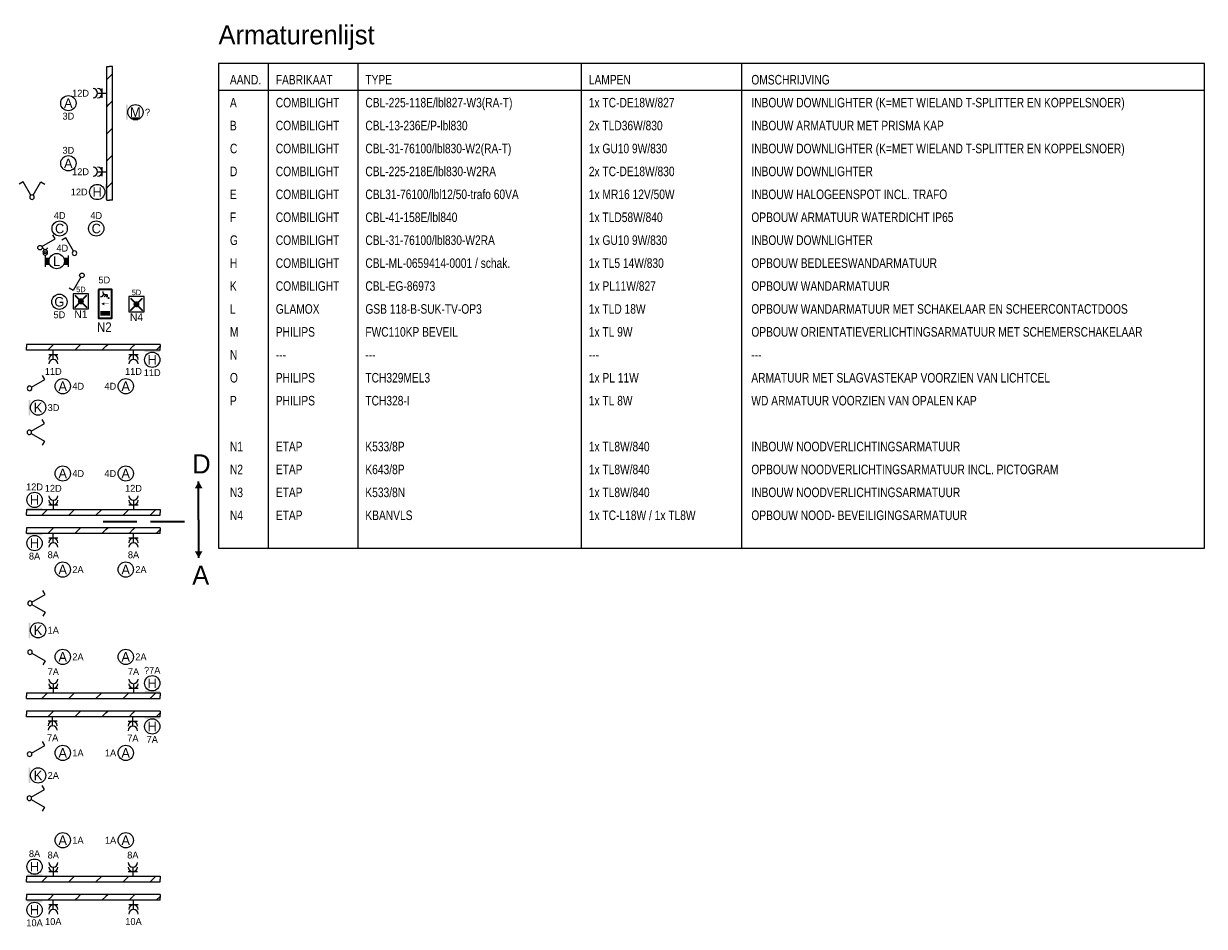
# Model space of a CAD drawing. Header units: millimetres. Extents: x 2866 to 82825, y 5804 to 55791.
# Tile 28 of 28: x 51922 to 82825, y 30932 to 54563. Entities that reach past the tile are written whole.
import ezdxf
from ezdxf.enums import TextEntityAlignment as Align

# ---------------------------------------------------------------- set-up
doc = ezdxf.new("R2010")
doc.units = ezdxf.units.MM
doc.linetypes.add('DGN Style 3', pattern=[1239.87276, 885.6234, -354.24936])
for name, color, linetype, lineweight in [('Level 14', 1, 'Continuous', 0), ('Level 16', 1, 'Continuous', 0), ('Level 18', 1, 'Continuous', 0), ('Level 19', 1, 'Continuous', 0), ('Level 20', 1, 'Continuous', 0), ('Level 22', 1, 'Continuous', 0), ('Level 54', 1, 'Continuous', 0)]:
    doc.layers.add(name, color=color, linetype=linetype, lineweight=lineweight)
doc.styles.add('Style-BLOCK_OUTLINE', font='BLOCK_OUTLINE.shx')
doc.styles.add('Style-ENGINEERING', font='ENGINEERING.shx')
doc.styles.add('Style-WORKING', font='WORKING.shx')

# ---------------------------------------------------------------- blocks, each defined once
blk = doc.blocks.new('EA9')
at = {"layer": 'Level 18', "color": 3, "linetype": 'Continuous', "lineweight": 25}
blk.add_circle((0, -2.5), 2, dxfattribs=at)
blk.add_solid([(-2, -0.5), (2, -0.5), (-2, 0), (2, 0)], dxfattribs=at)
at = {"layer": 'Level 18', "color": 1, "linetype": 'Continuous', "lineweight": 18, "style": 'Style-WORKING'}
blk.add_attdef('EA9_894', text='', height=1.8, dxfattribs=at).set_placement((-1.9, -2.5), align=Align.MIDDLE_RIGHT)
at = {"layer": 'Level 18', "color": 2, "linetype": 'Continuous', "lineweight": 18, "style": 'Style-WORKING'}
blk.add_attdef('EA9_893', text='', height=2.5, dxfattribs=at).set_placement((-0.02, -2.5), align=Align.MIDDLE_CENTER)
at = {"layer": 'Level 18', "color": 1, "linetype": 'Continuous', "lineweight": 18, "style": 'Style-WORKING'}
blk.add_attdef('EA9_895', text='', height=1.8, dxfattribs=at).set_placement((2.5, -2.5), align=Align.MIDDLE_LEFT)
blk.add_attdef('EA9_896', text='', height=1.8, dxfattribs=at).set_placement((0, -5), align=Align.TOP_CENTER)
blk = doc.blocks.new('EA8')
at = {"layer": 'Level 18', "color": 3, "linetype": 'Continuous', "lineweight": 25}
blk.add_circle((2.5, 0), 2, dxfattribs=at)
blk.add_solid([(0.5, -2), (0.5, 2), (0, -2), (0, 2)], dxfattribs=at)
at = {"layer": 'Level 18', "color": 1, "linetype": 'Continuous', "lineweight": 18, "style": 'Style-WORKING'}
blk.add_attdef('EA8_880', text='', height=1.8, dxfattribs=at).set_placement((2.8, 2.5), align=Align.CENTER)
at = {"layer": 'Level 18', "color": 2, "linetype": 'Continuous', "lineweight": 18, "style": 'Style-WORKING'}
blk.add_attdef('EA8_879', text='', height=2.5, dxfattribs=at).set_placement((2.48, 0), align=Align.MIDDLE_CENTER)
at = {"layer": 'Level 18', "color": 1, "linetype": 'Continuous', "lineweight": 18, "style": 'Style-WORKING'}
blk.add_attdef('EA8_882', text='', height=1.8, dxfattribs=at).set_placement((5, 0), align=Align.MIDDLE_LEFT)
blk.add_attdef('EA8_881', text='', height=1.8, dxfattribs=at).set_placement((2.8, -2.5), align=Align.TOP_CENTER)
blk = doc.blocks.new('EA6')
at = {"layer": 'Level 18', "color": 3, "linetype": 'Continuous', "lineweight": 25}
blk.add_circle((0, 2.5), 2, dxfattribs=at)
blk.add_solid([(-2, 0), (2, 0), (-2, 0.5), (2, 0.5)], dxfattribs=at)
at = {"layer": 'Level 18', "color": 1, "linetype": 'Continuous', "lineweight": 18, "style": 'Style-WORKING'}
blk.add_attdef('EA6_887', text='', height=1.8, dxfattribs=at).set_placement((0, 5), align=Align.CENTER)
blk.add_attdef('EA6_888', text='', height=1.8, dxfattribs=at).set_placement((-1.9, 2.5), align=Align.MIDDLE_RIGHT)
at = {"layer": 'Level 18', "color": 2, "linetype": 'Continuous', "lineweight": 18, "style": 'Style-WORKING'}
blk.add_attdef('EA6_886', text='', height=2.5, dxfattribs=at).set_placement((-0.02, 2.5), align=Align.MIDDLE_CENTER)
at = {"layer": 'Level 18', "color": 1, "linetype": 'Continuous', "lineweight": 18, "style": 'Style-WORKING'}
blk.add_attdef('EA6_889', text='', height=1.8, dxfattribs=at).set_placement((2.5, 2.5), align=Align.MIDDLE_LEFT)
blk = doc.blocks.new('EA7')
at = {"layer": 'Level 18', "color": 3, "linetype": 'Continuous', "lineweight": 25}
blk.add_circle((-2.5, 0), 2, dxfattribs=at)
blk.add_solid([(0, -2), (0, 2), (-0.5, -2), (-0.5, 2)], dxfattribs=at)
at = {"layer": 'Level 18', "color": 1, "linetype": 'Continuous', "lineweight": 18, "style": 'Style-WORKING'}
blk.add_attdef('EA7_1076', text='', height=1.8, dxfattribs=at).set_placement((-2.2, 2.5), align=Align.CENTER)
blk.add_attdef('EA7_1077', text='', height=1.8, dxfattribs=at).set_placement((-5, 0), align=Align.MIDDLE_RIGHT)
at = {"layer": 'Level 18', "color": 2, "linetype": 'Continuous', "lineweight": 18, "style": 'Style-WORKING'}
blk.add_attdef('EA7_1075', text='', height=2.5, dxfattribs=at).set_placement((-2.52, 0), align=Align.MIDDLE_CENTER)
at = {"layer": 'Level 18', "color": 1, "linetype": 'Continuous', "lineweight": 18, "style": 'Style-WORKING'}
blk.add_attdef('EA7_1078', text='', height=1.8, dxfattribs=at).set_placement((-2.2, -2.5), align=Align.TOP_CENTER)
blk = doc.blocks.new('EC6')
at = {"layer": 'Level 18', "color": 3, "linetype": 'Continuous', "lineweight": 25}
blk.add_circle((0, 0), 2, dxfattribs=at)
at = {"layer": 'Level 18', "color": 1, "linetype": 'Continuous', "lineweight": 18, "style": 'Style-WORKING'}
blk.add_attdef('EC6_900', text='', height=1.8, dxfattribs=at).set_placement((0.3, 2.5), align=Align.CENTER)
blk.add_attdef('EC6_901', text='', height=1.8, dxfattribs=at).set_placement((-1.9, 0), align=Align.MIDDLE_RIGHT)
at = {"layer": 'Level 18', "color": 2, "linetype": 'Continuous', "lineweight": 18, "style": 'Style-WORKING'}
blk.add_attdef('EC6_899', text='', height=2.5, dxfattribs=at).set_placement((-0.02, 0), align=Align.MIDDLE_CENTER)
at = {"layer": 'Level 18', "color": 1, "linetype": 'Continuous', "lineweight": 18, "style": 'Style-WORKING'}
blk.add_attdef('EC6_903', text='', height=1.8, dxfattribs=at).set_placement((2.5, 0), align=Align.MIDDLE_LEFT)
blk.add_attdef('EC6_902', text='', height=1.8, dxfattribs=at).set_placement((0.3, -2.5), align=Align.TOP_CENTER)
blk = doc.blocks.new('EG6')
at = {"layer": 'Level 20', "linetype": 'Continuous', "lineweight": 25}
h = blk.add_hatch(color=2, dxfattribs=at)
edge = h.paths.add_edge_path()
edge.add_arc((-1.50245, 2.62016), 0.28125, 0, 360)
at = {"layer": 'Level 20', "color": 2, "linetype": 'Continuous', "lineweight": 25}
for p, q in [((-3.25, 1.12), (-2.88, 1.12)), ((-2.88, 1.12), (-1.75, 2.25)), ((-1.88, 0.9), (-2.5, 1.5)), ((-2.38, 2.25), (-1.75, 2.25)), ((-2.38, 2.25), (-2.38, 1.62)), ((-1.8, 1.45), (-2.15, 1.85)), ((-1.88, 0.5), (-1.88, 0.9))]:
    blk.add_line(p, q, dxfattribs=at)
at = {"layer": 'Level 20', "color": 4, "linetype": 'Continuous', "lineweight": 35, "flags": 128}
blk.add_lwpolyline([(-3.75, 0), (3.75, 0), (3.75, 2), (3.75, 3.5), (-3.75, 3.5), (-3.75, 0)], close=True, dxfattribs=at)
at = {"layer": 'Level 20', "color": 3, "linetype": 'Continuous', "lineweight": 25, "extrusion": (0, 0, -1)}
blk.add_solid([(0, 0.75), (-0.38, 1.5), (0.38, 1.5)], dxfattribs=at)
at = {"layer": 'Level 20', "color": 3, "linetype": 'Continuous', "lineweight": 25}
for points in [[(0.05, 2.75), (0.05, 1.5), (-0.05, 2.75), (-0.05, 1.5)], [(1.88, 3), (3.12, 3), (1.88, 0.5), (3.12, 0.5)]]:
    blk.add_solid(points, dxfattribs=at)
at = {"layer": 'Level 20', "color": 2, "linetype": 'Continuous', "lineweight": 18, "style": 'Style-WORKING', "width": 0.899993}
for tag, rotation, p in [('EG6_2339', 90, (1.25, 6.2701)), ('EG6_2336', 270, (-1.11, 5.5301)), ('EG6_2326', 270, (-7.22, 1.50512)), ('EG6_2334', 90, (-4.85, 1.8701)), ('EG6_2321', 270, (4.98, 1.1301)), ('EG6_2331', 90, (7.35, 1.8701)), ('EG6_2328', 270, (-1.5, -2.7699)), ('EG6_2330', 90, (1.25, -2.0299))]:
    blk.add_attdef(tag, text='', height=2.50002, rotation=rotation, dxfattribs=at).set_placement(p, align=Align.CENTER)
at = {"layer": 'Level 20', "color": 1, "linetype": 'Continuous', "lineweight": 0, "style": 'Style-WORKING'}
for tag, rotation, p in [('EG6_2337', 90, (0.75, 5.9501)), ('EG6_2340', 270, (-0.61, 5.3501)), ('EG6_2327', 90, (-5.35, 1.8001)), ('EG6_2333', 270, (-6.72, 1.2001)), ('EG6_2322', 90, (6.85, 1.8001)), ('EG6_2332', 270, (5.48, 1.50012)), ('EG6_2324', 90, (0.75, -2.0999)), ('EG6_2329', 270, (-1, -2.6999))]:
    blk.add_attdef(tag, text='', height=1.8, rotation=rotation, dxfattribs=at).set_placement(p, align=Align.CENTER)
at = {"layer": 'Level 20', "color": 2, "linetype": 'Continuous', "lineweight": 18, "style": 'Style-WORKING', "width": 0.900036}
blk.add_attdef('EG6_2335', text='', height=2.4999, dxfattribs=at).set_placement((0.37, 4.5001), align=Align.CENTER)
at = {"layer": 'Level 20', "color": 1, "linetype": 'Continuous', "lineweight": 0, "style": 'Style-WORKING', "width": 0.9}
for tag, p in [('EG6_2338', (0.27, 4.5001)), ('EG6_2323', (0.27, -2.7999))]:
    blk.add_attdef(tag, text='', height=1.8, dxfattribs=at).set_placement(p, align=Align.CENTER)
at = {"layer": 'Level 20', "color": 2, "linetype": 'Continuous', "lineweight": 18, "style": 'Style-WORKING', "width": 0.900036}
for tag, p in [('EG6_2318', (-4, 2.00005)), ('EG6_2317', (9.25, 2.00005))]:
    blk.add_attdef(tag, text='', height=2.4999, dxfattribs=at).set_placement(p, align=Align.MIDDLE_RIGHT)
at = {"layer": 'Level 20', "color": 1, "linetype": 'Continuous', "lineweight": 0, "style": 'Style-WORKING', "width": 0.9}
blk.add_attdef('EG6_2325', text='', height=1.8, dxfattribs=at).set_placement((-4.21, 1.1001), align=Align.RIGHT)
at = {"layer": 'Level 20', "color": 1, "linetype": 'Continuous', "lineweight": 0, "style": 'Style-WORKING'}
blk.add_attdef('EG6_2320', (4.75, 1.1001), '', height=1.8, dxfattribs=at)
at = {"layer": 'Level 20', "color": 2, "linetype": 'Continuous', "lineweight": 18, "style": 'Style-WORKING', "width": 0.900036}
blk.add_attdef('EG6_2319', text='', height=2.4999, dxfattribs=at).set_placement((0.37, -1), align=Align.TOP_CENTER)
blk = doc.blocks.new('EL6_2')
at = {"layer": 'Level 16', "color": 3, "linetype": 'Continuous', "lineweight": 25}
for p, q in [((2.4, 0), (0, 0)), ((1.2, 1.2), (1.2, -1.2))]:
    blk.add_line(p, q, dxfattribs=at)
for centre in [(2.4, 0), (3.6, 0)]:
    blk.add_arc(centre, 1.2, 90, 270, dxfattribs=at)
at = {"layer": 'Level 16', "color": 2, "linetype": 'Continuous', "lineweight": 18, "style": 'Style-WORKING'}
blk.add_attdef('EL6_2_6265', text='', height=1.8, rotation=270, dxfattribs=at).set_placement((4.66, -0.3), align=Align.CENTER)
blk.add_attdef('EL6_2_6266', text='', height=1.8, rotation=90, dxfattribs=at).set_placement((4.66, 0), align=Align.TOP_CENTER)
blk.add_attdef('EL6_2_6268', text='', height=1.8, rotation=180, dxfattribs=at).set_placement((4.06, 0), align=Align.MIDDLE_RIGHT)
blk.add_attdef('EL6_2_6267', text='', height=1.8, dxfattribs=at).set_placement((4.66, 0), align=Align.MIDDLE_LEFT)
blk = doc.blocks.new('*U19')
at = {"layer": 'Level 18', "color": 3, "linetype": 'Continuous', "lineweight": 0, "extrusion": (0, 0, -1)}
for centre in [(-0.01, 0), (-1.01, 0)]:
    blk.add_circle(centre, 1, dxfattribs=at)
at = {"layer": 'Level 18', "color": 3, "linetype": 'Continuous', "lineweight": 0}
blk.add_arc((-1.99, 0), 1, 270.00631, 89.99369, dxfattribs=at)
blk = doc.blocks.new('EA0_1')
at = {"layer": 'Level 18', "color": 3, "linetype": 'Continuous', "lineweight": 25}
for p, q in [((-3, 1.5), (-3, -1.5)), ((-3, 0.8), (-1.82, 0.8)), ((-3, 0.6), (-1.9, 0.6)), ((-3, 0.4), (-1.95, 0.4)), ((-3, 0.2), (-2, 0.2)), ((-3, 0), (-2, 0)), ((1.82, 0.8), (3, 0.8)), ((1.9, 0.6), (3, 0.6)), ((1.95, 0.4), (3, 0.4)), ((2, 0.2), (3, 0.2)), ((2, 0), (3, 0)), ((3, 1.5), (3, -1.5)), ((-3, -0.2), (-2, -0.2)), ((-3, -0.4), (-1.95, -0.4)), ((-3, -0.6), (-1.9, -0.6)), ((-3, -0.8), (-1.82, -0.8)), ((1.82, -0.8), (3, -0.8)), ((1.9, -0.6), (3, -0.6)), ((1.95, -0.4), (3, -0.4)), ((2, -0.2), (3, -0.2))]:
    blk.add_line(p, q, dxfattribs=at)
blk.add_circle((0, -0.005), 2, dxfattribs=at)
at = {"layer": 'Level 18', "color": 1, "linetype": 'Continuous', "lineweight": 0, "style": 'Style-WORKING'}
blk.add_attdef('EA0_1_6177', text='', height=1.8, dxfattribs=at).set_placement((3.6, 2.5), align=Align.RIGHT)
blk.add_attdef('EA0_1_6178', (-3, 2.5), '', height=1.8, dxfattribs=at)
at = {"layer": 'Level 18', "color": 2, "linetype": 'Continuous', "lineweight": 18, "style": 'Style-WORKING'}
blk.add_attdef('EA0_1_6176', text='', height=2.4999, dxfattribs=at).set_placement((-0.02149, -0.01005), align=Align.MIDDLE_CENTER)
at = {"layer": 'Level 18', "color": 1, "linetype": 'Continuous', "lineweight": 0, "style": 'Style-WORKING'}
blk.add_attdef('EA0_1_6180', text='', height=1.8, dxfattribs=at).set_placement((3.6, -2.5), align=Align.TOP_RIGHT)
blk.add_attdef('EA0_1_6179', text='', height=1.8, dxfattribs=at).set_placement((-3, -2.5), align=Align.TOP_LEFT)
blk = doc.blocks.new('EH0')
at = {"layer": 'Level 19', "color": 3, "linetype": 'Continuous', "lineweight": 25}
for p, q in [((0.3, 0.5), (2.3, 3.98)), ((2.3, 3.98), (3.34, 3.38))]:
    blk.add_line(p, q, dxfattribs=at)
blk.add_circle((-0.005, 0), 0.6, dxfattribs=at)
at = {"layer": 'Level 19', "color": 1, "linetype": 'Continuous', "lineweight": 0, "style": 'Style-WORKING'}
blk.add_attdef('EH0_6284', text='', height=1.8, rotation=270, dxfattribs=at).set_placement((2.42, 4.4), align=Align.MIDDLE_RIGHT)
blk.add_attdef('EH0_6285', text='', height=1.8, rotation=90, dxfattribs=at).set_placement((2.42, 5), align=Align.MIDDLE_LEFT)
blk.add_attdef('EH0_6286', text='', height=1.8, rotation=180, dxfattribs=at).set_placement((2.12, 4.5), align=Align.TOP_CENTER)
blk.add_attdef('EH0_6283', text='', height=1.8, dxfattribs=at).set_placement((2.72, 4.5), align=Align.CENTER)
blk = doc.blocks.new('EH6')
at = {"layer": 'Level 19', "color": 3, "linetype": 'Continuous', "lineweight": 25}
for p, q in [((-2.3, 3.98), (-3.34, 3.38)), ((-0.3, 0.5), (-2.3, 3.98)), ((0.3, 0.5), (2.3, 3.98)), ((2.3, 3.98), (3.36, 3.38))]:
    blk.add_line(p, q, dxfattribs=at)
blk.add_circle((0.005, 0), 0.6, dxfattribs=at)
at = {"layer": 'Level 19', "color": 1, "linetype": 'Continuous', "lineweight": 0, "style": 'Style-WORKING'}
for tag, p in [('EH6_6298', (-2.42, 4.4)), ('EH6_6294', (2.42, 4.4))]:
    blk.add_attdef(tag, text='', height=1.8, rotation=270, dxfattribs=at).set_placement(p, align=Align.MIDDLE_RIGHT)
for tag, p in [('EH6_6299', (-2.42, 5)), ('EH6_6295', (2.42, 5))]:
    blk.add_attdef(tag, text='', height=1.8, rotation=90, dxfattribs=at).set_placement(p, align=Align.MIDDLE_LEFT)
for tag, p in [('EH6_6300', (-2.72, 4.5)), ('EH6_6296', (2.12, 4.5))]:
    blk.add_attdef(tag, text='', height=1.8, rotation=180, dxfattribs=at).set_placement(p, align=Align.TOP_CENTER)
for tag, p in [('EH6_6297', (-2.12, 4.5)), ('EH6_6293', (2.72, 4.5))]:
    blk.add_attdef(tag, text='', height=1.8, dxfattribs=at).set_placement(p, align=Align.CENTER)
blk = doc.blocks.new('EH6_1')
at = {"layer": 'Level 19', "color": 3, "linetype": 'Continuous', "lineweight": 25}
for p, q in [((-2.3, 3.98), (-3.36, 3.38)), ((-0.3, 0.5), (-2.3, 3.98)), ((0.3, 0.5), (2.3, 3.98)), ((2.3, 3.98), (3.34, 3.38))]:
    blk.add_line(p, q, dxfattribs=at)
at = {"layer": 'Level 19', "color": 3, "linetype": 'Continuous', "lineweight": 25, "extrusion": (0, 0, -1)}
blk.add_circle((0.005, 0), 0.6, dxfattribs=at)
at = {"layer": 'Level 19', "color": 1, "linetype": 'Continuous', "lineweight": 0, "style": 'Style-WORKING'}
for tag, p in [('EH6_1_6393', (-2.42, 5)), ('EH6_1_6389', (2.42, 5))]:
    blk.add_attdef(tag, text='', height=1.8, rotation=90, dxfattribs=at).set_placement(p, align=Align.MIDDLE_LEFT)
for tag, p in [('EH6_1_6392', (-2.42, 4.4)), ('EH6_1_6388', (2.42, 4.4))]:
    blk.add_attdef(tag, text='', height=1.8, rotation=270, dxfattribs=at).set_placement(p, align=Align.MIDDLE_RIGHT)
for tag, p in [('EH6_1_6394', (-2.72, 4.5)), ('EH6_1_6390', (2.12, 4.5))]:
    blk.add_attdef(tag, text='', height=1.8, rotation=180, dxfattribs=at).set_placement(p, align=Align.TOP_CENTER)
for tag, p in [('EH6_1_6391', (-2.12, 4.5)), ('EH6_1_6387', (2.72, 4.5))]:
    blk.add_attdef(tag, text='', height=1.8, dxfattribs=at).set_placement(p, align=Align.CENTER)
blk = doc.blocks.new('EH0_2')
at = {"layer": 'Level 19', "color": 3, "linetype": 'Continuous', "lineweight": 25}
for p, q in [((0.3, 0.5), (2.3, 3.98)), ((2.3, 3.98), (3.36, 3.38))]:
    blk.add_line(p, q, dxfattribs=at)
at = {"layer": 'Level 19', "color": 3, "linetype": 'Continuous', "lineweight": 25, "extrusion": (0, 0, -1)}
blk.add_circle((-0.005, 0), 0.6, dxfattribs=at)
at = {"layer": 'Level 19', "color": 1, "linetype": 'Continuous', "lineweight": 0, "style": 'Style-WORKING'}
blk.add_attdef('EH0_2_6401', text='', height=1.8, rotation=90, dxfattribs=at).set_placement((2.42, 5), align=Align.MIDDLE_LEFT)
blk.add_attdef('EH0_2_6400', text='', height=1.8, rotation=270, dxfattribs=at).set_placement((2.42, 4.4), align=Align.MIDDLE_RIGHT)
blk.add_attdef('EH0_2_6402', text='', height=1.8, rotation=180, dxfattribs=at).set_placement((2.12, 4.5), align=Align.TOP_CENTER)
blk.add_attdef('EH0_2_6399', text='', height=1.8, dxfattribs=at).set_placement((2.72, 4.5), align=Align.CENTER)
blk = doc.blocks.new('EB8')
at = {"layer": 'Level 18', "color": 3, "linetype": 'Continuous', "lineweight": 25}
for p, q in [((1.18, -1.5), (3.82, -1.5)), ((1.45, -1.7), (3.55, -1.7)), ((1.88, -1.9), (3.12, -1.9))]:
    blk.add_line(p, q, dxfattribs=at)
blk.add_circle((2.5, 0), 2, dxfattribs=at)
blk.add_solid([(0.5, -2), (0.5, 2), (0, -2), (0, 2)], dxfattribs=at)
at = {"layer": 'Level 18', "color": 1, "linetype": 'Continuous', "lineweight": 18, "style": 'Style-WORKING'}
blk.add_attdef('EB8_12924', text='', height=1.8, dxfattribs=at).set_placement((2.8, 2.5), align=Align.CENTER)
at = {"layer": 'Level 18', "color": 2, "linetype": 'Continuous', "lineweight": 18, "style": 'Style-WORKING'}
blk.add_attdef('EB8_12920', text='', height=2.5, dxfattribs=at).set_placement((2.48, 0), align=Align.MIDDLE_CENTER)
at = {"layer": 'Level 18', "color": 1, "linetype": 'Continuous', "lineweight": 18, "style": 'Style-WORKING'}
blk.add_attdef('EB8_12926', text='', height=1.8, dxfattribs=at).set_placement((5, 0), align=Align.MIDDLE_LEFT)
blk.add_attdef('EB8_12925', text='', height=1.8, dxfattribs=at).set_placement((2.8, -2.5), align=Align.TOP_CENTER)
blk = doc.blocks.new('ED9_1')
at = {"layer": 'Level 20', "linetype": 'Continuous', "lineweight": 35}
h = blk.add_hatch(color=4, dxfattribs=at)
edge = h.paths.add_edge_path()
edge.add_arc((0, 0), 0.8, 0, 360)
at = {"layer": 'Level 20', "color": 3, "linetype": 'Continuous', "lineweight": 25}
for p, q in [((2, 2), (-2, 2)), ((-2, 2), (-2, -2)), ((2, -2), (2, 2)), ((-2, -2), (2, -2))]:
    blk.add_line(p, q, dxfattribs=at)
at = {"layer": 'Level 20', "color": 4, "linetype": 'Continuous', "lineweight": 35}
for p, q in [((-1.6, 1.6), (1.6, -1.6)), ((-1.6, -1.6), (1.6, 1.6))]:
    blk.add_line(p, q, dxfattribs=at)
at = {"layer": 'Level 20', "color": 2, "linetype": 'Continuous', "lineweight": 25, "style": 'Style-WORKING'}
blk.add_attdef('ED9_1_13027', text='', height=2, dxfattribs=at).set_placement((0.34, 2.71), align=Align.CENTER)
at = {"layer": 'Level 20', "color": 1, "linetype": 'Continuous', "lineweight": 18, "style": 'Style-WORKING'}
blk.add_attdef('ED9_1_13024', text='', height=1.44, dxfattribs=at).set_placement((0.01, 2.39), align=Align.CENTER)
at = {"layer": 'Level 20', "color": 2, "linetype": 'Continuous', "lineweight": 25, "style": 'Style-WORKING'}
blk.add_attdef('ED9_1_13025', text='', height=2, dxfattribs=at).set_placement((-2.05, -0.94), align=Align.RIGHT)
at = {"layer": 'Level 20', "color": 1, "linetype": 'Continuous', "lineweight": 18, "style": 'Style-WORKING'}
blk.add_attdef('ED9_1_13020', text='', height=1.44, dxfattribs=at).set_placement((-2.24, -0.94), align=Align.RIGHT)
blk.add_attdef('ED9_1_13021', (2.89, -0.94), '', height=1.44, dxfattribs=at)
at = {"layer": 'Level 20', "color": 2, "linetype": 'Continuous', "lineweight": 25, "style": 'Style-WORKING'}
blk.add_attdef('ED9_1_13026', (2.89, -0.94), '', height=2, dxfattribs=at)
blk.add_attdef('ED9_1_13028', text='', height=2, dxfattribs=at).set_placement((0.01, -2.37), align=Align.TOP_CENTER)
at = {"layer": 'Level 20', "color": 1, "linetype": 'Continuous', "lineweight": 18, "style": 'Style-WORKING'}
blk.add_attdef('ED9_1_13022', text='', height=1.44, dxfattribs=at).set_placement((0.24, -2.54), align=Align.TOP_CENTER)
blk = doc.blocks.new('EAE5')
at = {"layer": 'Level 54', "color": 4, "linetype": 'DGN Style 3', "lineweight": 35}
blk.add_line((0, 0), (10, 0), dxfattribs=at)
at = {"layer": 'Level 54', "color": 4, "linetype": 'DGN Style 3', "lineweight": 35, "extrusion": (0, 0, -1)}
blk.add_solid([(-10, 0), (-8.25, -1), (-8.25, 1)], dxfattribs=at)

msp = doc.modelspace()

# ---------------------------------------------------------------- hatches: boundary and pattern name
at = {"layer": 'Level 14', "linetype": 'Continuous', "lineweight": 18}
h = msp.add_hatch(dxfattribs=at)
h.set_pattern_fill('EZ7', color=2, style=0, pattern_type=2)
h.set_pattern_definition([(45, (54160.56, 51742.47), (-709, 6e-14), [1001.26, -1.41])])
h.paths.add_polyline_path([(54248, 49945), (54248, 53445), (54098, 53445), (54098, 49945)])
h = msp.add_hatch(dxfattribs=at)
h.set_pattern_fill('EZ7', color=2, style=0, pattern_type=2)
h.set_pattern_definition([(45, (54075.73, 45409.1), (-709, 6e-14), [1001.26, -1.41])])
h.paths.add_polyline_path([(55498, 46165), (51998, 46165), (51998, 46015), (55498, 46015)])
h = msp.add_hatch(dxfattribs=at)
h.set_pattern_fill('EZ7', color=2, style=0, pattern_type=2)
h.set_pattern_definition([(45, (54490.43, 42369.84), (-709, 6e-14), [1001.26, -1.41])])
h.paths.add_polyline_path([(51998, 41695), (55498, 41695), (55498, 41845), (51998, 41845)])
h = msp.add_hatch(dxfattribs=at)
h.set_pattern_fill('EZ7', color=2, style=0, pattern_type=2)
h.set_pattern_definition([(45, (54075.73, 40609.1), (-709, 6e-14), [1001.26, -1.41])])
h.paths.add_polyline_path([(55498, 41365), (51998, 41365), (51998, 41215), (55498, 41215)])
h = msp.add_hatch(dxfattribs=at)
h.set_pattern_fill('EZ7', color=2, style=0, pattern_type=2)
h.set_pattern_definition([(45, (54490.43, 37569.84), (-709, 6e-14), [1001.26, -1.41])])
h.paths.add_polyline_path([(51998, 36895), (55498, 36895), (55498, 37045), (51998, 37045)])
h = msp.add_hatch(dxfattribs=at)
h.set_pattern_fill('EZ7', color=2, style=0, pattern_type=2)
h.set_pattern_definition([(45, (54075.73, 35809.1), (-709, 6e-14), [1001.26, -1.41])])
h.paths.add_polyline_path([(55498, 36565), (51998, 36565), (51998, 36415), (55498, 36415)])
h = msp.add_hatch(dxfattribs=at)
h.set_pattern_fill('EZ7', color=2, style=0, pattern_type=2)
h.set_pattern_definition([(45, (54490.43, 32769.84), (-709, 6e-14), [1001.26, -1.41])])
h.paths.add_polyline_path([(51998, 32095), (55498, 32095), (55498, 32245), (51998, 32245)])
h = msp.add_hatch(dxfattribs=at)
h.set_pattern_fill('EZ7', color=2, style=0, pattern_type=2)
h.set_pattern_definition([(45, (54075.73, 31009.1), (-709, 6e-14), [1001.26, -1.41])])
h.paths.add_polyline_path([(55498, 31765), (51998, 31765), (51998, 31615), (55498, 31615)])

# ---------------------------------------------------------------- linework, layer by layer
at = {"layer": 'Level 14', "color": 3, "linetype": 'CONTINUOUS', "lineweight": 0}
for p, q in [((54098, 49945), (54098, 53445)), ((54098, 53445), (54173, 53445)), ((54248, 53445), (54173, 53445)), ((54248, 49945), (54248, 53445)), ((54098, 49945), (54173, 49945)), ((54248, 49945), (54173, 49945)), ((55498, 46165), (51998, 46165)), ((51998, 46165), (51998, 46090)), ((51998, 46015), (51998, 46090)), ((55498, 46165), (55498, 46090)), ((55498, 46015), (55498, 46090)), ((55498, 46015), (51998, 46015)), ((51998, 41845), (51998, 41770)), ((51998, 41845), (55498, 41845)), ((51998, 41695), (51998, 41770)), ((55498, 41845), (55498, 41770)), ((55498, 41695), (55498, 41770)), ((51998, 41695), (55498, 41695)), ((55498, 41365), (51998, 41365)), ((51998, 41365), (51998, 41290)), ((51998, 41215), (51998, 41290)), ((55498, 41215), (51998, 41215)), ((55498, 41365), (55498, 41290)), ((55498, 41215), (55498, 41290)), ((51998, 37045), (51998, 36970)), ((51998, 37045), (55498, 37045)), ((51998, 36895), (51998, 36970)), ((51998, 36895), (55498, 36895)), ((55498, 37045), (55498, 36970)), ((55498, 36895), (55498, 36970)), ((55498, 36565), (51998, 36565)), ((51998, 36565), (51998, 36490)), ((51998, 36415), (51998, 36490)), ((55498, 36565), (55498, 36490)), ((55498, 36415), (55498, 36490)), ((55498, 36415), (51998, 36415)), ((51998, 32245), (51998, 32170)), ((51998, 32245), (55498, 32245)), ((51998, 32095), (51998, 32170)), ((55498, 32245), (55498, 32170)), ((55498, 32095), (55498, 32170)), ((51998, 32095), (55498, 32095)), ((55498, 31765), (51998, 31765)), ((51998, 31765), (51998, 31690)), ((51998, 31615), (51998, 31690)), ((55498, 31615), (51998, 31615)), ((55498, 31765), (55498, 31690)), ((55498, 31615), (55498, 31690))]:
    msp.add_line(p, q, dxfattribs=at)
at = {"layer": 'Level 22', "color": 3, "linetype": 'Continuous', "lineweight": 25}
for p, q in [((58322, 53520), (58322, 40831)), ((60666, 53520), (60666, 40831)), ((66514, 53520), (66514, 40831)), ((70714, 53520), (70714, 40831)), ((57022, 52820), (82825, 52820))]:
    msp.add_line(p, q, dxfattribs=at)
at = {"layer": 'Level 22', "color": 3, "linetype": 'Continuous', "lineweight": 25, "flags": 128}
msp.add_lwpolyline([(57022, 40831), (82825, 40831), (82825, 53520), (57022, 53520), (57022, 40831)], close=True, dxfattribs=at)
at = {"layer": 'Level 54', "color": 4, "linetype": 'DGN Style 3', "lineweight": 35}
msp.add_line((54003, 41527), (56486, 41527), dxfattribs=at)

# ---------------------------------------------------------------- block references
at = {"layer": 'Level 16', "color": 3, "linetype": 'Continuous', "lineweight": 25}
ref = msp.add_blockref('EL6_2', (54098, 52742), dxfattribs=dict(at, xscale=100, yscale=100, zscale=100, rotation=180))
ref.add_attrib('EL6_2_6268', '12D', dxfattribs={"color": 2, "linetype": 'Continuous', "lineweight": 18, "height": 180, "style": 'Style-WORKING'}).set_placement((53633, 52742), align=Align.MIDDLE_RIGHT)
ref = msp.add_blockref('EL6_2', (54098, 50686), dxfattribs=dict(at, xscale=100, yscale=100, zscale=100, rotation=180))
ref.add_attrib('EL6_2_6268', '12D', dxfattribs={"color": 2, "linetype": 'Continuous', "lineweight": 18, "height": 180, "style": 'Style-WORKING'}).set_placement((53633, 50686), align=Align.MIDDLE_RIGHT)
at = {"layer": 'Level 16', "color": 3, "linetype": 'Continuous', "lineweight": 25, "xscale": 100, "yscale": 100, "zscale": 100, "rotation": 270}
for p, values in [((52698, 46015), {'EL6_2_6266': '11D'}), ((54798, 46015), {'EL6_2_6266': '11D'}), ((52698, 41215), {'EL6_2_6266': '8A'}), ((54798, 41215), {'EL6_2_6266': '8A'}), ((52681, 36425), {'EL6_2_6266': '7A'}), ((54781, 36414), {'EL6_2_6266': '7A'}), ((52698, 31615), {'EL6_2_6266': '10A'}), ((54798, 31615), {'EL6_2_6266': '10A'})]:
    msp.add_blockref('EL6_2', p, dxfattribs=at).add_auto_attribs(values)
at = {"layer": 'Level 16', "color": 3, "linetype": 'Continuous', "lineweight": 25}
ref = msp.add_blockref('EL6_2', (52698, 41845), dxfattribs=dict(at, xscale=100, yscale=100, zscale=100, rotation=90))
ref.add_attrib('EL6_2_6265', '12D', dxfattribs={"color": 2, "linetype": 'Continuous', "lineweight": 18, "height": 180, "style": 'Style-WORKING'}).set_placement((52698, 42309), align=Align.CENTER)
ref = msp.add_blockref('EL6_2', (54798, 41845), dxfattribs=dict(at, xscale=100, yscale=100, zscale=100, rotation=90))
ref.add_attrib('EL6_2_6265', '12D', dxfattribs={"color": 2, "linetype": 'Continuous', "lineweight": 18, "height": 180, "style": 'Style-WORKING'}).set_placement((54798, 42309), align=Align.CENTER)
ref = msp.add_blockref('EL6_2', (52698, 37045), dxfattribs=dict(at, xscale=100, yscale=100, zscale=100, rotation=90))
ref.add_attrib('EL6_2_6265', '7A', dxfattribs={"color": 2, "linetype": 'Continuous', "lineweight": 18, "height": 180, "style": 'Style-WORKING'}).set_placement((52698, 37509), align=Align.CENTER)
ref = msp.add_blockref('EL6_2', (54798, 37045), dxfattribs=dict(at, xscale=100, yscale=100, zscale=100, rotation=90))
ref.add_attrib('EL6_2_6265', '7A', dxfattribs={"color": 2, "linetype": 'Continuous', "lineweight": 18, "height": 180, "style": 'Style-WORKING'}).set_placement((54798, 37509), align=Align.CENTER)
ref = msp.add_blockref('EL6_2', (52698, 32245), dxfattribs=dict(at, xscale=100, yscale=100, zscale=100, rotation=90))
ref.add_attrib('EL6_2_6265', '8A', dxfattribs={"color": 2, "linetype": 'Continuous', "lineweight": 18, "height": 180, "style": 'Style-WORKING'}).set_placement((52698, 32709), align=Align.CENTER)
ref = msp.add_blockref('EL6_2', (54781, 32245), dxfattribs=dict(at, xscale=100, yscale=100, zscale=100, rotation=90))
ref.add_attrib('EL6_2_6265', '8A', dxfattribs={"color": 2, "linetype": 'Continuous', "lineweight": 18, "height": 180, "style": 'Style-WORKING'}).set_placement((54781, 32709), align=Align.CENTER)
at = {"layer": 'Level 18', "color": 3, "linetype": 'Continuous', "lineweight": 25}
ref = msp.add_blockref('EC6', (53093, 52481), dxfattribs=dict(at, xscale=100, yscale=100, zscale=100))
ref.add_attrib('EC6_899', 'A', dxfattribs={"color": 2, "linetype": 'Continuous', "lineweight": 18, "height": 250, "style": 'Style-WORKING'}).set_placement((53091, 52481), align=Align.MIDDLE_CENTER)
ref.add_attrib('EC6_902', '3D', dxfattribs={"color": 1, "linetype": 'Continuous', "lineweight": 18, "height": 180, "style": 'Style-WORKING'}).set_placement((53093, 52231), align=Align.TOP_CENTER)
at = {"layer": 'Level 18', "color": 3, "linetype": 'Continuous', "lineweight": 25, "xscale": 100, "yscale": 100, "zscale": 100}
for name, p, values in [('EB8', (54598, 52245), {'EB8_12920': 'M', 'EB8_12926': '? '}), ('EA7', (54098, 50155), {'EA7_1075': 'H', 'EA7_1077': '12D'}), ('EA9', (55288, 46015), {'EA9_893': 'H', 'EA9_896': '11D'}), ('EC6', (52947, 45072), {'EC6_899': 'A', 'EC6_903': '4D'}), ('EA8', (52051, 44512), {'EA8_879': 'K', 'EA8_882': '3D'}), ('EC6', (52947, 42787), {'EC6_899': 'A', 'EC6_903': '4D'}), ('EA6', (52208, 41845), {'EA6_886': 'H', 'EA6_887': '12D'}), ('EA9', (52208, 41215), {'EA9_893': 'H', 'EA9_896': '8A'}), ('EC6', (52947, 40272), {'EC6_899': 'A', 'EC6_903': '2A'}), ('EC6', (54595, 40272), {'EC6_899': 'A', 'EC6_903': '2A'}), ('EA8', (52051, 38683), {'EA8_879': 'K', 'EA8_882': '1A'}), ('EC6', (52947, 37987), {'EC6_899': 'A', 'EC6_903': '2A'}), ('EC6', (54595, 37987), {'EC6_899': 'A', 'EC6_903': '2A'}), ('EA6', (55288, 37045), {'EA6_886': 'H', 'EA6_887': '?7A'}), ('EA9', (55288, 36415), {'EA9_893': 'H', 'EA9_896': '7A'}), ('EC6', (52947, 35472), {'EC6_899': 'A', 'EC6_903': '1A'}), ('EA8', (52051, 34883), {'EA8_879': 'K', 'EA8_882': '2A'}), ('EC6', (52947, 33187), {'EC6_899': 'A', 'EC6_903': '1A'}), ('EA6', (52208, 32245), {'EA6_886': 'H', 'EA6_887': '8A'}), ('EA9', (52208, 31615), {'EA9_893': 'H', 'EA9_896': '10A'})]:
    msp.add_blockref(name, p, dxfattribs=at).add_auto_attribs(values)
at = {"layer": 'Level 18', "color": 3, "linetype": 'Continuous', "lineweight": 25}
ref = msp.add_blockref('EC6', (53093, 50907), dxfattribs=dict(at, xscale=100, yscale=100, zscale=100))
ref.add_attrib('EC6_899', 'A', dxfattribs={"color": 2, "linetype": 'Continuous', "lineweight": 18, "height": 250, "style": 'Style-WORKING'}).set_placement((53091, 50907), align=Align.MIDDLE_CENTER)
ref.add_attrib('EC6_900', '3D', dxfattribs={"color": 1, "linetype": 'Continuous', "lineweight": 18, "height": 180, "style": 'Style-WORKING'}).set_placement((53093, 51157), align=Align.CENTER)
ref = msp.add_blockref('EC6', (52866, 49200), dxfattribs=dict(at, xscale=100, yscale=100, zscale=100))
ref.add_attrib('EC6_899', 'C', dxfattribs={"color": 2, "linetype": 'Continuous', "lineweight": 18, "height": 250, "style": 'Style-WORKING'}).set_placement((52864, 49200), align=Align.MIDDLE_CENTER)
ref.add_attrib('EC6_900', '4D', dxfattribs={"color": 1, "linetype": 'Continuous', "lineweight": 18, "height": 180, "style": 'Style-WORKING'}).set_placement((52866, 49450), align=Align.CENTER)
ref = msp.add_blockref('EC6', (53823, 49200), dxfattribs=dict(at, xscale=100, yscale=100, zscale=100))
ref.add_attrib('EC6_899', 'C', dxfattribs={"color": 2, "linetype": 'Continuous', "lineweight": 18, "height": 250, "style": 'Style-WORKING'}).set_placement((53822, 49200), align=Align.MIDDLE_CENTER)
ref.add_attrib('EC6_900', '4D', dxfattribs={"color": 1, "linetype": 'Continuous', "lineweight": 18, "height": 180, "style": 'Style-WORKING'}).set_placement((53823, 49450), align=Align.CENTER)
at = {"layer": 'Level 18', "color": 3, "linetype": 'Continuous', "lineweight": 0, "extrusion": (0, 0, -1), "xscale": 50, "yscale": 50, "zscale": 50, "rotation": 270}
msp.add_blockref('*U19', (-52488, 48596), dxfattribs=at)
at = {"layer": 'Level 18', "color": 3, "linetype": 'Continuous', "lineweight": 25}
ref = msp.add_blockref('EA0_1', (52788, 48346), dxfattribs=dict(at, xscale=100, yscale=100, zscale=100))
ref.add_attrib('EA0_1_6176', 'L', dxfattribs={"color": 2, "linetype": 'Continuous', "lineweight": 18, "height": 250, "style": 'Style-WORKING'}).set_placement((52785, 48345), align=Align.MIDDLE_CENTER)
ref.add_attrib('EA0_1_6177', '4D', dxfattribs={"color": 1, "linetype": 'Continuous', "lineweight": 0, "height": 180, "style": 'Style-WORKING'}).set_placement((53088, 48596), align=Align.RIGHT)
ref = msp.add_blockref('EC6', (52858, 47282), dxfattribs=dict(at, xscale=100, yscale=100, zscale=100))
ref.add_attrib('EC6_899', 'G', dxfattribs={"color": 2, "linetype": 'Continuous', "lineweight": 18, "height": 250, "style": 'Style-WORKING'}).set_placement((52856, 47282), align=Align.MIDDLE_CENTER)
ref.add_attrib('EC6_902', '5D', dxfattribs={"color": 1, "linetype": 'Continuous', "lineweight": 18, "height": 180, "style": 'Style-WORKING'}).set_placement((52858, 47032), align=Align.TOP_CENTER)
ref = msp.add_blockref('EC6', (54595, 45072), dxfattribs=dict(at, xscale=100, yscale=100, zscale=100))
ref.add_attrib('EC6_899', 'A', dxfattribs={"color": 2, "linetype": 'Continuous', "lineweight": 18, "height": 250, "style": 'Style-WORKING'}).set_placement((54593, 45072), align=Align.MIDDLE_CENTER)
ref.add_attrib('EC6_901', '4D', dxfattribs={"color": 1, "linetype": 'Continuous', "lineweight": 18, "height": 180, "style": 'Style-WORKING'}).set_placement((54345, 45072), align=Align.MIDDLE_RIGHT)
ref = msp.add_blockref('EC6', (54595, 42787), dxfattribs=dict(at, xscale=100, yscale=100, zscale=100))
ref.add_attrib('EC6_899', 'A', dxfattribs={"color": 2, "linetype": 'Continuous', "lineweight": 18, "height": 250, "style": 'Style-WORKING'}).set_placement((54593, 42787), align=Align.MIDDLE_CENTER)
ref.add_attrib('EC6_901', '4D', dxfattribs={"color": 1, "linetype": 'Continuous', "lineweight": 18, "height": 180, "style": 'Style-WORKING'}).set_placement((54345, 42787), align=Align.MIDDLE_RIGHT)
ref = msp.add_blockref('EC6', (54595, 35472), dxfattribs=dict(at, xscale=100, yscale=100, zscale=100))
ref.add_attrib('EC6_899', 'A', dxfattribs={"color": 2, "linetype": 'Continuous', "lineweight": 18, "height": 250, "style": 'Style-WORKING'}).set_placement((54593, 35472), align=Align.MIDDLE_CENTER)
ref.add_attrib('EC6_901', '1A', dxfattribs={"color": 1, "linetype": 'Continuous', "lineweight": 18, "height": 180, "style": 'Style-WORKING'}).set_placement((54345, 35472), align=Align.MIDDLE_RIGHT)
ref = msp.add_blockref('EC6', (54595, 33187), dxfattribs=dict(at, xscale=100, yscale=100, zscale=100))
ref.add_attrib('EC6_899', 'A', dxfattribs={"color": 2, "linetype": 'Continuous', "lineweight": 18, "height": 250, "style": 'Style-WORKING'}).set_placement((54593, 33187), align=Align.MIDDLE_CENTER)
ref.add_attrib('EC6_901', '1A', dxfattribs={"color": 1, "linetype": 'Continuous', "lineweight": 18, "height": 180, "style": 'Style-WORKING'}).set_placement((54345, 33187), align=Align.MIDDLE_RIGHT)
at = {"layer": 'Level 19', "color": 3, "linetype": 'Continuous', "lineweight": 25, "extrusion": (0, 0, -1), "xscale": 100, "yscale": 100, "zscale": 100}
for name, p in [('EH6', (-52142, 50021)), ('EH0', (-53254, 48554))]:
    msp.add_blockref(name, p, dxfattribs=at)
at = {"layer": 'Level 19', "color": 3, "linetype": 'Continuous', "lineweight": 25, "extrusion": (0, 0, -1), "xscale": 100, "yscale": 100, "zscale": 100, "rotation": 90}
for name, p in [('EH0_2', (-52350, 48697)), ('EH0', (-52078, 45015)), ('EH6', (-52072, 43863)), ('EH0', (-52078, 35439)), ('EH6', (-52072, 34286))]:
    msp.add_blockref(name, p, dxfattribs=at)
at = {"layer": 'Level 19', "color": 3, "linetype": 'Continuous', "lineweight": 25, "xscale": 100, "yscale": 100, "zscale": 100}
for name, p, rotation in [('EH0', (53448, 47973), 180), ('EH6_1', (52089, 39389), 270), ('EH0_2', (52089, 38110), 270)]:
    msp.add_blockref(name, p, dxfattribs=dict(at, rotation=rotation))
at = {"layer": 'Level 20', "color": 2, "linetype": 'Continuous', "lineweight": 25}
ref = msp.add_blockref('EG6', (53884, 47228), dxfattribs=dict(at, xscale=100, yscale=100, zscale=100, rotation=270))
ref.add_attrib('EG6_2327', '5D', dxfattribs={"color": 1, "linetype": 'Continuous', "lineweight": 0, "height": 180, "style": 'Style-WORKING'}).set_placement((54034, 47763), align=Align.CENTER)
ref.add_attrib('EG6_2331', 'N2', dxfattribs={"color": 2, "linetype": 'Continuous', "lineweight": 18, "height": 250, "style": 'Style-WORKING', "width": 0.899993}).set_placement((54034, 46493), align=Align.CENTER)
at = {"layer": 'Level 20', "color": 4, "linetype": 'Continuous', "lineweight": 35, "xscale": 100, "yscale": 100, "zscale": 100}
for p, values in [((53420, 47294), {'ED9_1_13024': '5D', 'ED9_1_13028': 'N1'}), ((54875, 47217), {'ED9_1_13024': '5D', 'ED9_1_13028': 'N4'})]:
    msp.add_blockref('ED9_1', p, dxfattribs=at).add_auto_attribs(values)
at = {"layer": 'Level 54', "color": 4, "linetype": 'DGN Style 3', "lineweight": 35, "xscale": 100, "yscale": 100, "zscale": 100}
for rotation in [90, 270]:
    msp.add_blockref('EAE5', (56503, 41575), dxfattribs=dict(at, rotation=rotation))

# ---------------------------------------------------------------- texts
at = {"layer": 'Level 22', "color": 3, "linetype": 'Continuous', "lineweight": 0, "style": 'Style-BLOCK_OUTLINE'}
msp.add_text('Armaturenlijst', height=500, dxfattribs=at).set_placement((57022, 54020))
at = {"layer": 'Level 22', "color": 2, "linetype": 'Continuous', "lineweight": 18, "char_height": 249.99, "attachment_point": 1, "line_spacing_factor": 1.440034, "style": 'Style-WORKING'}
for s, insert in [('\\H1x;\\W0.8;AAND.\\PA\\PB\\PC\\PD\\PE\\PF\\PG\\PH\\PK\\PL\\PM\\PN\\PO\\PP \\P \\PN1\\PN2\\PN3\\PN4\\P', (57322, 53220)), ('\\H1x;\\W0.8;FABRIKAAT\\PCOMBILIGHT\\PCOMBILIGHT\\PCOMBILIGHT\\PCOMBILIGHT\\PCOMBILIGHT\\PCOMBILIGHT\\PCOMBILIGHT\\PCOMBILIGHT\\PCOMBILIGHT\\PGLAMOX \\PPHILIPS \\P--- \\PPHILIPS\\PPHILIPS\\P \\PETAP\\PETAP\\PETAP\\PETAP\\P', (58522, 53220)), ('\\H1x;\\W0.8;TYPE\\PCBL-225-118E/lbl827-W3(RA-T)\\PCBL-13-236E/P-lbl830\\PCBL-31-76100/lbl830-W2(RA-T)\\PCBL-225-218E/lbl830-W2RA\\PCBL31-76100/lbl12/50-trafo 60VA\\PCBL-41-158E/lbl840\\PCBL-31-76100/lbl830-W2RA\\PCBL-ML-0659414-0001 / schak. \\PCBL-EG-86973\\PGSB 118-B-SUK-TV-OP3 \\PFWC110KP BEVEIL\\P--- \\PTCH329MEL3 \\PTCH328-I\\P \\PK533/8P\\PK643/8P\\PK533/8N\\PKBANVLS\\P', (60866, 53220)), ('\\H1x;\\W0.8;LAMPEN\\P1x TC-DE18W/827\\P2x TLD36W/830\\P1x GU10 9W/830\\P2x TC-DE18W/830\\P1x MR16 12V/50W \\P1x TLD58W/840\\P1x GU10 9W/830\\P1x TL5 14W/830 \\P1x PL11W/827\\P1x TLD 18W \\P1x TL 9W \\P--- \\P1x PL 11W \\P1x TL 8W\\P \\P1x TL8W/840\\P1x TL8W/840\\P1x TL8W/840\\P1x TC-L18W / 1x TL8W\\P', (66714, 53220)), ('\\H1x;\\W0.8;OMSCHRIJVING\\PINBOUW DOWNLIGHTER (K=MET WIELAND T-SPLITTER EN KOPPELSNOER)\\PINBOUW ARMATUUR MET PRISMA KAP \\PINBOUW DOWNLIGHTER (K=MET WIELAND T-SPLITTER EN KOPPELSNOER) \\PINBOUW DOWNLIGHTER\\PINBOUW HALOGEENSPOT INCL. TRAFO\\POPBOUW ARMATUUR WATERDICHT IP65\\PINBOUW DOWNLIGHTER\\POPBOUW BEDLEESWANDARMATUUR\\POPBOUW WANDARMATUUR\\POPBOUW WANDARMATUUR MET SCHAKELAAR EN SCHEERCONTACTDOOS \\POPBOUW ORIENTATIEVERLICHTINGSARMATUUR MET SCHEMERSCHAKELAAR\\P--- \\PARMATUUR MET SLAGVASTEKAP VOORZIEN VAN LICHTCEL \\PWD ARMATUUR VOORZIEN VAN OPALEN KAP\\P \\PINBOUW NOODVERLICHTINGSARMATUUR\\POPBOUW NOODVERLICHTINGSARMATUUR INCL. PICTOGRAM\\PINBOUW NOODVERLICHTINGSARMATUUR\\POPBOUW NOOD- BEVEILIGINGSARMATUUR\\P', (70968, 53220))]:
    msp.add_mtext(s, dxfattribs=dict(at, insert=insert))
at = {"layer": 'Level 54', "color": 4, "linetype": 'DGN Style 3', "lineweight": 0, "style": 'Style-ENGINEERING'}
for s, p in [('D', (56334, 42788)), ('A', (56334, 39875))]:
    msp.add_text(s, height=500, dxfattribs=at).set_placement(p)

doc.saveas('drawing.dxf')
